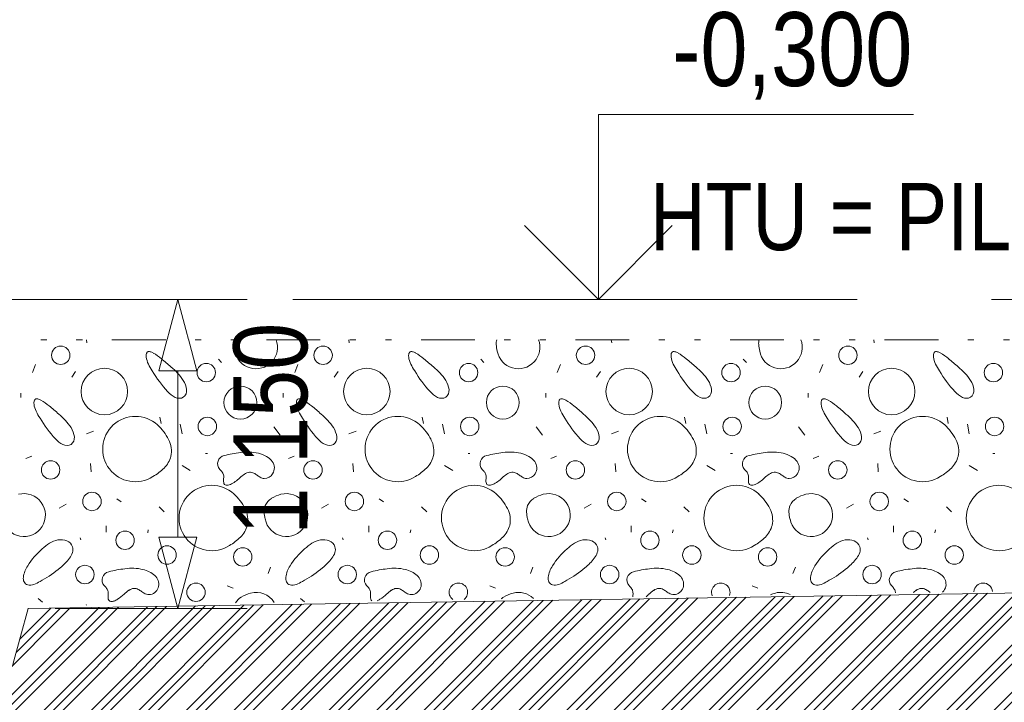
# Model space of a CAD drawing. Header units: millimetres. Extents: x -479461597 to -478645968, y -1101060132 to -1100898045.
# Tile 126 of 145: x -478687274 to -478683611, y -1101047999 to -1101045460. Entities that reach past the tile are written whole.
import ezdxf

# ---------------------------------------------------------------- set-up
doc = ezdxf.new("R2010")
doc.units = ezdxf.units.MM
doc.header["$MEASUREMENT"] = 0
for name, pattern in [('Wipeout_Contour', [1000, 0, -1000]), ('Čerchovaná se dvěma tečkami', [575, 200, -110, 22.5, -110, 22.5, -110]), ('Čárkovaná L', [1300, 800, -500])]:
    doc.linetypes.add(name, pattern=pattern)
doc.layers.add('Anotace - SP_Pero_č.__2', color=7, linetype='Continuous', lineweight=20)
doc.layers.add('Konstrukce - základy podsyp_Pero_č.__96', color=124, linetype='Continuous', lineweight=13)
for name, color, linetype, lineweight, true_color in [('Anotace - SP_Pero_č.__25', 7, 'Continuous', 13, 0x1a4f6e), ('Bourané_2D prvky - vyplně_Pero_č.__40', 7, 'Continuous', 13, 0xc9ca94), ('Bourané_Konstrukce - základy výkop_Pero_č.__109', 7, 'Continuous', 13, 0x6da3d7), ('Bourané_Kóty - SP_Pero_č.__25', 7, 'Continuous', 13, 0x1a4f6e), ('Bourané_Kóty - SP_Pero_č.__45', 7, 'Continuous', 13, 0x1a4f6e), ('Bourané_Kóty - SP_Pero_č.__85', 7, 'Continuous', 13, 0x1a4f6e), ('Kóty - SP_Pero_č.__25', 7, 'Continuous', 13, 0x1a4f6e), ('Kóty - SP_Pero_č.__45', 7, 'Continuous', 13, 0x1a4f6e), ('Kóty - SP_Pero_č.__85', 7, 'Continuous', 13, 0x1a4f6e), ('Situace - terén HTU_Pero_č.__186', 7, 'Continuous', 20, 0x7b0011)]:
    doc.layers.add(name, color=color, linetype=linetype, lineweight=lineweight, true_color=true_color)
for name, color, linetype in [('Bourané_2D prvky - vyplně', 7, 'Continuous'), ('Bourané_Kóty - SP', 7, 'Continuous'), ('Kóty - SP', 7, 'Continuous')]:
    doc.layers.add(name, color=color, linetype=linetype)
doc.styles.add('GENERATED_STYLE_5', font='txt')
doc.dimstyles.new('GENERATED_STYLE__1', dxfattribs={"dimtxt": 275, "dimasz": 228, "dimexe": 0.18, "dimexo": 400, "dimgap": 0.09, "dimtad": 1, "dimtih": 1, "dimtoh": 1, "dimdec": 0, "dimzin": 0, "dimdsep": 46, "dimtxsty": 'GENERATED_STYLE_5', "dimblk": 'ARROWHEAD_6', "dimblk1": 'ARROWHEAD_6', "dimblk2": 'ARROWHEAD_6', "dimcen": 0.09, "dimclrd": 256, "dimclre": 256, "dimclrt": 256, "dimazin": 0, "dimtfac": 1, "dimtdec": 4, "dimtmove": 0, "dimatfit": 3, "dimfxl": 1, "dimtolj": 1, "dimtzin": 0, "dimarcsym": 0})
doc.dimstyles.new('GENERATED_STYLE__4', dxfattribs={"dimtxt": 0.18, "dimasz": 182.4, "dimexe": 0.18, "dimexo": 0.0625, "dimgap": 0.09, "dimtad": 0, "dimtih": 1, "dimtoh": 1, "dimdec": 4, "dimzin": 0, "dimdsep": 46, "dimcen": 0.09, "dimadec": 0, "dimazin": 0, "dimtfac": 1, "dimtdec": 4, "dimtmove": 0, "dimatfit": 3, "dimldrblk": 'ARROWHEAD_1', "dimfxl": 1, "dimtolj": 1, "dimtzin": 0, "dimarcsym": 0})
doc.dimstyles.new('GENERATED_STYLE__6', dxfattribs={"dimtxt": 275, "dimasz": 261.25, "dimexe": 0.18, "dimexo": 400, "dimgap": 0.09, "dimtad": 1, "dimtih": 1, "dimtoh": 1, "dimdec": 0, "dimzin": 0, "dimdsep": 46, "dimtxsty": 'GENERATED_STYLE_5', "dimblk": 'ARROWHEAD_6', "dimblk1": 'ARROWHEAD_6', "dimblk2": 'ARROWHEAD_6', "dimcen": 0.09, "dimclrd": 256, "dimclre": 256, "dimclrt": 256, "dimazin": 0, "dimtfac": 1, "dimtdec": 4, "dimtmove": 0, "dimatfit": 3, "dimfxl": 1, "dimtolj": 1, "dimtzin": 0, "dimarcsym": 0})
doc.dimstyles.new('GENERATED_STYLE__9', dxfattribs={"dimtxt": 275, "dimasz": 261.25, "dimexe": 0.18, "dimexo": 100, "dimgap": 0.09, "dimtad": 1, "dimdec": 0, "dimzin": 0, "dimdsep": 46, "dimtxsty": 'GENERATED_STYLE_5', "dimblk": 'ARROWHEAD_4', "dimblk1": 'ARROWHEAD_4', "dimblk2": 'ARROWHEAD_4', "dimcen": 0.09, "dimclrd": 256, "dimclre": 256, "dimclrt": 256, "dimazin": 0, "dimtfac": 1, "dimtdec": 4, "dimtmove": 2, "dimatfit": 3, "dimfxl": 1, "dimtolj": 1, "dimtzin": 0, "dimarcsym": 0})

# ---------------------------------------------------------------- blocks, each defined once
blk = doc.blocks.new('*X179', base_point=(-478662657.7, -1101046200.7))
at = {"layer": 'Bourané_2D prvky - vyplně_Pero_č.__40', "color": 9, "linetype": 'Continuous', "lineweight": 13, "true_color": 0xc9ca94}
for p, q in [((-478687023.9, -1101046662.5), (-478687025.4, -1101046650.7)), ((-478686047.6, -1101046662.5), (-478686049.1, -1101046650.7)), ((-478685071.3, -1101046662.5), (-478685072.8, -1101046650.7)), ((-478684095, -1101046662.5), (-478684096.5, -1101046650.7)), ((-478686534.7, -1101046723.3), (-478686522.9, -1101046735.2)), ((-478685558.4, -1101046723.3), (-478685546.6, -1101046735.2)), ((-478684582.1, -1101046723.3), (-478684570.2, -1101046735.2)), ((-478687215, -1101046742.3), (-478687226.8, -1101046773.1)), ((-478687080, -1101046789.6), (-478687065.7, -1101046768.3)), ((-478686238.6, -1101046742.3), (-478686250.5, -1101046773.1)), ((-478686103.6, -1101046789.6), (-478686089.4, -1101046768.3)), ((-478685262.3, -1101046742.3), (-478685274.2, -1101046773.1)), ((-478685127.3, -1101046789.6), (-478685113.1, -1101046768.3)), ((-478684286, -1101046742.3), (-478684297.8, -1101046773.1)), ((-478684151, -1101046789.6), (-478684136.8, -1101046768.3)), ((-478687269.4, -1101046848.9), (-478687269.4, -1101046865.4)), ((-478686293.1, -1101046848.9), (-478686293.1, -1101046865.4)), ((-478685316.8, -1101046848.9), (-478685316.8, -1101046865.4)), ((-478684340.5, -1101046848.9), (-478684340.5, -1101046865.4)), ((-478686752.6, -1101046938.9), (-478686747.9, -1101046962.6)), ((-478685776.3, -1101046938.9), (-478685771.6, -1101046962.6)), ((-478684800, -1101046938.9), (-478684795.3, -1101046962.6)), ((-478683823.7, -1101046938.9), (-478683818.9, -1101046962.6)), ((-478686999, -1101046991), (-478687025, -1101047000.4)), ((-478686676.8, -1101046964.9), (-478686669.7, -1101047000.4)), ((-478686305, -1101047005.2), (-478686328.6, -1101046974.4)), ((-478686022.6, -1101046991), (-478686048.7, -1101047000.4)), ((-478685700.5, -1101046964.9), (-478685693.4, -1101047000.4)), ((-478685328.6, -1101047005.2), (-478685352.3, -1101046974.4)), ((-478685046.3, -1101046991), (-478685072.4, -1101047000.4)), ((-478684724.2, -1101046964.9), (-478684717.1, -1101047000.4)), ((-478684352.3, -1101047005.2), (-478684376, -1101046974.4)), ((-478684070, -1101046991), (-478684096.1, -1101047000.4)), ((-478683747.9, -1101046964.9), (-478683740.8, -1101047000.4)), ((-478687250.5, -1101047092.8), (-478687229.2, -1101047083.4)), ((-478686582.1, -1101047073.9), (-478686575, -1101047073.9)), ((-478686274.2, -1101047092.8), (-478686252.9, -1101047083.4)), ((-478685605.8, -1101047073.9), (-478685598.7, -1101047073.9)), ((-478685297.9, -1101047092.8), (-478685276.5, -1101047083.4)), ((-478684629.4, -1101047073.9), (-478684622.3, -1101047073.9)), ((-478684321.5, -1101047092.8), (-478684300.2, -1101047083.4)), ((-478683653.1, -1101047073.9), (-478683646, -1101047073.9)), ((-478687010.6, -1101047111.5), (-478687008.2, -1101047142.3)), ((-478686670, -1101047118.2), (-478686639.2, -1101047137.2)), ((-478686034.3, -1101047111.5), (-478686031.9, -1101047142.3)), ((-478685693.7, -1101047118.2), (-478685662.9, -1101047137.2)), ((-478685057.9, -1101047111.5), (-478685055.6, -1101047142.3)), ((-478684717.4, -1101047118.2), (-478684686.6, -1101047137.2)), ((-478684081.6, -1101047111.5), (-478684079.3, -1101047142.3)), ((-478683741.1, -1101047118.2), (-478683710.3, -1101047137.2)), ((-478686913, -1101047242.5), (-478686896.3, -1101047253.3)), ((-478685936.7, -1101047242.5), (-478685919.9, -1101047253.3)), ((-478684960.4, -1101047242.5), (-478684943.6, -1101047253.3)), ((-478683984.1, -1101047242.5), (-478683967.3, -1101047253.3)), ((-478687100.9, -1101047262.9), (-478687126.9, -1101047277.1)), ((-478686755, -1101047272), (-478686736, -1101047290.9)), ((-478686124.5, -1101047262.9), (-478686150.6, -1101047277.1)), ((-478685778.7, -1101047272), (-478685759.7, -1101047290.9)), ((-478685148.2, -1101047262.9), (-478685174.3, -1101047277.1)), ((-478684802.4, -1101047272), (-478684783.4, -1101047290.9)), ((-478684171.9, -1101047262.9), (-478684198, -1101047277.1)), ((-478683826, -1101047272), (-478683807.1, -1101047290.9)), ((-478686951.6, -1101047366.7), (-478686951.6, -1101047343)), ((-478686797.6, -1101047369.1), (-478686795.3, -1101047357.2)), ((-478685975.3, -1101047366.7), (-478685975.3, -1101047343)), ((-478685821.3, -1101047369.1), (-478685818.9, -1101047357.2)), ((-478684998.9, -1101047366.7), (-478684998.9, -1101047343)), ((-478684845, -1101047369.1), (-478684842.6, -1101047357.2)), ((-478684022.6, -1101047366.7), (-478684022.6, -1101047343)), ((-478683868.7, -1101047369.1), (-478683866.3, -1101047357.2)), ((-478687046.3, -1101047395.1), (-478687048.7, -1101047388)), ((-478686070, -1101047395.1), (-478686072.4, -1101047388)), ((-478685093.7, -1101047395.1), (-478685096.1, -1101047388)), ((-478684117.4, -1101047395.1), (-478684119.7, -1101047388)), ((-478686340.5, -1101047497), (-478686350, -1101047520.7)), ((-478685364.2, -1101047497), (-478685373.6, -1101047520.7)), ((-478684387.9, -1101047497), (-478684397.3, -1101047520.7)), ((-478686501.6, -1101047565.7), (-478686480.2, -1101047575.1)), ((-478685525.2, -1101047565.7), (-478685503.9, -1101047575.1)), ((-478684548.9, -1101047565.7), (-478684527.6, -1101047575.1)), ((-478687205.5, -1101047613), (-478687188.9, -1101047627.2)), ((-478686229.2, -1101047613), (-478686214.3, -1101047625.8)), ((-478687025.9, -1101047638.1), (-478687026.3, -1101047635.1))]:
    blk.add_line(p, q, dxfattribs=at)
for centre, radius in [((-478687121.3, -1101046708.4), 34.3), ((-478686144.9, -1101046708.4), 34.3), ((-478685168.6, -1101046708.4), 34.3), ((-478684192.3, -1101046708.4), 34.3), ((-478686579.9, -1101046772.8), 34.3), ((-478685603.6, -1101046772.8), 34.3), ((-478684627.3, -1101046772.8), 34.3), ((-478683651, -1101046772.8), 34.3), ((-478686958.8, -1101046843.4), 86.5), ((-478685982.4, -1101046843.4), 86.5), ((-478685006.1, -1101046843.4), 86.5), ((-478684029.8, -1101046843.4), 86.5), ((-478686452.8, -1101046884.4), 61.2), ((-478685476.4, -1101046884.4), 61.2), ((-478684500.1, -1101046884.4), 61.2), ((-478686575.7, -1101046973.2), 34.3), ((-478685599.4, -1101046973.2), 34.3), ((-478684623.1, -1101046973.2), 34.3), ((-478683646.8, -1101046973.2), 34.3), ((-478687159.1, -1101047134.9), 34.3), ((-478686182.7, -1101047134.9), 34.3), ((-478685206.4, -1101047134.9), 34.3), ((-478684230.1, -1101047134.9), 34.3), ((-478687005, -1101047252.3), 34.3), ((-478686028.7, -1101047252.3), 34.3), ((-478685052.3, -1101047252.3), 34.3), ((-478684076, -1101047252.3), 34.3), ((-478686881.8, -1101047396.6), 34.3), ((-478685905.5, -1101047396.6), 34.3), ((-478684929.2, -1101047396.6), 34.3), ((-478683952.8, -1101047396.6), 34.3), ((-478686725.7, -1101047451.5), 34.3), ((-478686444, -1101047458.5), 34.3), ((-478685749.4, -1101047451.5), 34.3), ((-478685467.7, -1101047458.5), 34.3), ((-478684773.1, -1101047451.5), 34.3), ((-478684491.4, -1101047458.5), 34.3), ((-478683796.7, -1101047451.5), 34.3), ((-478687031.4, -1101047524), 34.3), ((-478686055.1, -1101047524), 34.3), ((-478685078.8, -1101047524), 34.3), ((-478684102.5, -1101047524), 34.3), ((-478686618, -1101047590), 34.3)]:
    blk.add_circle(centre, radius, dxfattribs=at)
for centre, radius, start, end in [((-478686416.7, -1101046664.4), 60.4, 166.8265, 183.2347), ((-478686394.6, -1101046678.7), 79.9, 190.4282, 20.57), ((-478685440.4, -1101046664.4), 60.4, 166.8265, 183.2347), ((-478685418.3, -1101046678.7), 79.9, 190.4282, 20.57), ((-478684464.1, -1101046664.4), 60.4, 166.8265, 183.2347), ((-478684442, -1101046678.7), 79.9, 190.4282, 20.57), ((-478686768.1, -1101046710.1), 35.1, 166.9916, 187.7906), ((-478686790.2, -1101046705.3), 12.4, 144.5812, 165.7924), ((-478686793.8, -1101046702.9), 8.15, 116.4425, 143.7464), ((-478686793.3, -1101046704.4), 9.77, 91.5878, 115.1953), ((-478686793, -1101046712.5), 17.9, 76.2622, 91.634), ((-478686800.6, -1101046740.9), 47.3, 60.0923, 75.5611), ((-478686878.2, -1101046877), 203.9, 49.777, 60.2392), ((-478686337.2, -1101046660), 140, 183.2095, 193.7302), ((-478685791.8, -1101046710.1), 35.1, 166.9916, 187.7906), ((-478685813.9, -1101046705.3), 12.4, 144.5812, 165.7924), ((-478685817.5, -1101046702.9), 8.15, 116.4425, 143.7464), ((-478685816.9, -1101046704.4), 9.77, 91.5878, 115.1953), ((-478685816.7, -1101046712.5), 17.9, 76.2622, 91.634), ((-478685824.2, -1101046740.9), 47.3, 60.0923, 75.5611), ((-478685901.9, -1101046877), 203.9, 49.777, 60.2392), ((-478685360.9, -1101046660), 140, 183.2095, 193.7302), ((-478684815.5, -1101046710.1), 35.1, 166.9916, 187.7906), ((-478684837.6, -1101046705.3), 12.4, 144.5812, 165.7924), ((-478684841.1, -1101046702.9), 8.15, 116.4425, 143.7464), ((-478684840.6, -1101046704.4), 9.77, 91.5878, 115.1953), ((-478684840.4, -1101046712.5), 17.9, 76.2622, 91.634), ((-478684847.9, -1101046740.9), 47.3, 60.0923, 75.5611), ((-478684925.6, -1101046877), 203.9, 49.777, 60.2392), ((-478684384.6, -1101046660), 140, 183.2095, 193.7302), ((-478683839.1, -1101046710.1), 35.1, 166.9916, 187.7906), ((-478683861.3, -1101046705.3), 12.4, 144.5812, 165.7924), ((-478683864.8, -1101046702.9), 8.15, 116.4425, 143.7464), ((-478683864.3, -1101046704.4), 9.77, 91.5878, 115.1953), ((-478683864.1, -1101046712.5), 17.9, 76.2622, 91.634), ((-478683871.6, -1101046740.9), 47.3, 60.0923, 75.5611), ((-478683949.2, -1101046877), 203.9, 49.777, 60.2392), ((-478686723.3, -1101046705.9), 80.1, 186.4296, 206.157), ((-478687333.8, -1101047442.6), 930.2, 47.9748, 50.8493), ((-478685747, -1101046705.9), 80.1, 186.4296, 206.157), ((-478686357.5, -1101047442.6), 930.2, 47.9748, 50.8493), ((-478684770.6, -1101046705.9), 80.1, 186.4296, 206.157), ((-478685381.2, -1101047442.6), 930.2, 47.9748, 50.8493), ((-478683794.3, -1101046705.9), 80.1, 186.4296, 206.157), ((-478684404.9, -1101047442.6), 930.2, 47.9748, 50.8493), ((-478686588.9, -1101046639.1), 230.1, 206.3304, 213.6244), ((-478686392, -1101046538.6), 450.4, 210.4057, 222.5965), ((-478686852.3, -1101046927.1), 225.2, 33.8343, 51.1866), ((-478685612.6, -1101046639.1), 230.1, 206.3304, 213.6244), ((-478685415.7, -1101046538.6), 450.4, 210.4057, 222.5965), ((-478685875.9, -1101046927.1), 225.2, 33.8343, 51.1866), ((-478684636.3, -1101046639.1), 230.1, 206.3304, 213.6244), ((-478684439.4, -1101046538.6), 450.4, 210.4057, 222.5965), ((-478684899.6, -1101046927.1), 225.2, 33.8343, 51.1866), ((-478683659.9, -1101046639.1), 230.1, 206.3304, 213.6244), ((-478683463.1, -1101046538.6), 450.4, 210.4057, 222.5965), ((-478683923.3, -1101046927.1), 225.2, 33.8343, 51.1866), ((-478686732.1, -1101046845.2), 79.8, 6.3813, 32.9796), ((-478685755.8, -1101046845.2), 79.8, 6.3813, 32.9796), ((-478684779.5, -1101046845.2), 79.8, 6.3813, 32.9796), ((-478683803.2, -1101046845.2), 79.8, 6.3813, 32.9796), ((-478686650.2, -1101046776.5), 99.3, 222.3712, 243.0633), ((-478686682.6, -1101046839.9), 30, 305.4921, 6.9034), ((-478685673.9, -1101046776.5), 99.3, 222.3712, 243.0633), ((-478685706.3, -1101046839.9), 30, 305.4921, 6.9034), ((-478684697.6, -1101046776.5), 99.3, 222.3712, 243.0633), ((-478684730, -1101046839.9), 30, 305.4921, 6.9034), ((-478683721.3, -1101046776.5), 99.3, 222.3712, 243.0633), ((-478683753.7, -1101046839.9), 30, 305.4921, 6.9034), ((-478687185.8, -1101046885.7), 35.1, 166.9916, 187.7906), ((-478687207.9, -1101046880.9), 12.4, 144.5812, 165.7924), ((-478687211.5, -1101046878.5), 8.15, 116.4425, 143.7464), ((-478687211, -1101046880), 9.77, 91.5878, 115.1953), ((-478687210.7, -1101046888.1), 17.9, 76.2622, 91.634), ((-478687218.3, -1101046916.5), 47.3, 60.0923, 75.5611), ((-478687295.9, -1101047052.5), 203.9, 49.777, 60.2392), ((-478686680.9, -1101046837.4), 31.2, 242.6052, 300.2402), ((-478686209.5, -1101046885.7), 35.1, 166.9916, 187.7906), ((-478686231.6, -1101046880.9), 12.4, 144.5812, 165.7924), ((-478686235.2, -1101046878.5), 8.15, 116.4425, 143.7464), ((-478686234.6, -1101046880), 9.77, 91.5878, 115.1953), ((-478686234.4, -1101046888.1), 17.9, 76.2622, 91.634), ((-478686241.9, -1101046916.5), 47.3, 60.0923, 75.5611), ((-478686319.6, -1101047052.5), 203.9, 49.777, 60.2392), ((-478685704.6, -1101046837.4), 31.2, 242.6052, 300.2402), ((-478685233.1, -1101046885.7), 35.1, 166.9916, 187.7906), ((-478685255.3, -1101046880.9), 12.4, 144.5812, 165.7924), ((-478685258.8, -1101046878.5), 8.15, 116.4425, 143.7464), ((-478685258.3, -1101046880), 9.77, 91.5878, 115.1953), ((-478685258.1, -1101046888.1), 17.9, 76.2622, 91.634), ((-478685265.6, -1101046916.5), 47.3, 60.0923, 75.5611), ((-478685343.3, -1101047052.5), 203.9, 49.777, 60.2392), ((-478684728.3, -1101046837.4), 31.2, 242.6052, 300.2402), ((-478684256.8, -1101046885.7), 35.1, 166.9916, 187.7906), ((-478684279, -1101046880.9), 12.4, 144.5812, 165.7924), ((-478684282.5, -1101046878.5), 8.15, 116.4425, 143.7464), ((-478684282, -1101046880), 9.77, 91.5878, 115.1953), ((-478684281.8, -1101046888.1), 17.9, 76.2622, 91.634), ((-478684289.3, -1101046916.5), 47.3, 60.0923, 75.5611), ((-478684366.9, -1101047052.5), 203.9, 49.777, 60.2392), ((-478683751.9, -1101046837.4), 31.2, 242.6052, 300.2402), ((-478687141, -1101046881.5), 80.1, 186.4296, 206.157), ((-478687006.6, -1101046814.7), 230.1, 206.3304, 213.6244), ((-478687751.5, -1101047618.2), 930.2, 47.9748, 50.8493), ((-478686164.7, -1101046881.5), 80.1, 186.4296, 206.157), ((-478686030.3, -1101046814.7), 230.1, 206.3304, 213.6244), ((-478686775.2, -1101047618.2), 930.2, 47.9748, 50.8493), ((-478685188.3, -1101046881.5), 80.1, 186.4296, 206.157), ((-478685053.9, -1101046814.7), 230.1, 206.3304, 213.6244), ((-478685798.9, -1101047618.2), 930.2, 47.9748, 50.8493), ((-478684212, -1101046881.5), 80.1, 186.4296, 206.157), ((-478684077.6, -1101046814.7), 230.1, 206.3304, 213.6244), ((-478684822.6, -1101047618.2), 930.2, 47.9748, 50.8493), ((-478686809.7, -1101046714.2), 450.4, 210.4057, 222.5965), ((-478687270, -1101047102.7), 225.2, 33.8343, 51.1866), ((-478686843.6, -1101047057.2), 121.6, 47.4454, 302.6151), ((-478685833.4, -1101046714.2), 450.4, 210.4057, 222.5965), ((-478686293.6, -1101047102.7), 225.2, 33.8343, 51.1866), ((-478685867.3, -1101047057.2), 121.6, 47.4454, 302.6151), ((-478684857.1, -1101046714.2), 450.4, 210.4057, 222.5965), ((-478685317.3, -1101047102.7), 225.2, 33.8343, 51.1866), ((-478684890.9, -1101047057.2), 121.6, 47.4454, 302.6151), ((-478683880.8, -1101046714.2), 450.4, 210.4057, 222.5965), ((-478684341, -1101047102.7), 225.2, 33.8343, 51.1866), ((-478683914.6, -1101047057.2), 121.6, 47.4454, 302.6151), ((-478687149.8, -1101047020.8), 79.8, 6.3813, 32.9796), ((-478686897.7, -1101047115.2), 201, 27.7394, 47.2569), ((-478686173.5, -1101047020.8), 79.8, 6.3813, 32.9796), ((-478685921.4, -1101047115.2), 201, 27.7394, 47.2569), ((-478685197.2, -1101047020.8), 79.8, 6.3813, 32.9796), ((-478684945.1, -1101047115.2), 201, 27.7394, 47.2569), ((-478684220.9, -1101047020.8), 79.8, 6.3813, 32.9796), ((-478683968.8, -1101047115.2), 201, 27.7394, 47.2569), ((-478687067.9, -1101046952.1), 99.3, 222.3712, 243.0633), ((-478687100.3, -1101047015.5), 30, 305.4921, 6.9034), ((-478686801.7, -1101047064.9), 92.5, 347.7666, 27.8507), ((-478686091.6, -1101046952.1), 99.3, 222.3712, 243.0633), ((-478686124, -1101047015.5), 30, 305.4921, 6.9034), ((-478685825.4, -1101047064.9), 92.5, 347.7666, 27.8507), ((-478685115.3, -1101046952.1), 99.3, 222.3712, 243.0633), ((-478685147.7, -1101047015.5), 30, 305.4921, 6.9034), ((-478684849, -1101047064.9), 92.5, 347.7666, 27.8507), ((-478684139, -1101046952.1), 99.3, 222.3712, 243.0633), ((-478684171.4, -1101047015.5), 30, 305.4921, 6.9034), ((-478683872.7, -1101047064.9), 92.5, 347.7666, 27.8507), ((-478687098.6, -1101047013), 31.2, 242.6052, 300.2402), ((-478686397.8, -1101047544), 476.8, 96.6259, 103.9434), ((-478686426.3, -1101047249.4), 181.1, 76.9848, 98.4191), ((-478686122.3, -1101047013), 31.2, 242.6052, 300.2402), ((-478685421.5, -1101047544), 476.8, 96.6259, 103.9434), ((-478685450, -1101047249.4), 181.1, 76.9848, 98.4191), ((-478685146, -1101047013), 31.2, 242.6052, 300.2402), ((-478684445.2, -1101047544), 476.8, 96.6259, 103.9434), ((-478684473.7, -1101047249.4), 181.1, 76.9848, 98.4191), ((-478684169.6, -1101047013), 31.2, 242.6052, 300.2402), ((-478686804.3, -1101047059.5), 96.3, 314.7779, 344.9961), ((-478686506, -1101047112), 31.5, 102.3324, 221.6658), ((-478686414.8, -1101047188.6), 119.2, 60.5831, 75.8236), ((-478686389.4, -1101047146.2), 69.8, 37.6475, 61.5974), ((-478686366.8, -1101047127.3), 40.4, 327.0376, 36.1209), ((-478685828, -1101047059.5), 96.3, 314.7779, 344.9961), ((-478685529.7, -1101047112), 31.5, 102.3324, 221.6658), ((-478685438.4, -1101047188.6), 119.2, 60.5831, 75.8236), ((-478685413.1, -1101047146.2), 69.8, 37.6475, 61.5974), ((-478685390.5, -1101047127.3), 40.4, 327.0376, 36.1209), ((-478684851.7, -1101047059.5), 96.3, 314.7779, 344.9961), ((-478684553.4, -1101047112), 31.5, 102.3324, 221.6658), ((-478684462.1, -1101047188.6), 119.2, 60.5831, 75.8236), ((-478684436.8, -1101047146.2), 69.8, 37.6475, 61.5974), ((-478684414.1, -1101047127.3), 40.4, 327.0376, 36.1209), ((-478683875.3, -1101047059.5), 96.3, 314.7779, 344.9961), ((-478686877.5, -1101046985.9), 200.1, 299.8029, 314.8134), ((-478686595.8, -1101047199.4), 93.8, 36.3442, 45.0506), ((-478686544.3, -1101047161.3), 29.8, 9.2485, 36.0448), ((-478686414.7, -1101047182.6), 39.5, 96.3875, 125.8548), ((-478686417.3, -1101047174.8), 31.5, 62.2902, 93.1672), ((-478685901.2, -1101046985.9), 200.1, 299.8029, 314.8134), ((-478685619.5, -1101047199.4), 93.8, 36.3442, 45.0506), ((-478685568, -1101047161.3), 29.8, 9.2485, 36.0448), ((-478685438.4, -1101047182.6), 39.5, 96.3875, 125.8548), ((-478685441, -1101047174.8), 31.5, 62.2902, 93.1672), ((-478684924.9, -1101046985.9), 200.1, 299.8029, 314.8134), ((-478684643.2, -1101047199.4), 93.8, 36.3442, 45.0506), ((-478684591.7, -1101047161.3), 29.8, 9.2485, 36.0448), ((-478684462, -1101047182.6), 39.5, 96.3875, 125.8548), ((-478684464.7, -1101047174.8), 31.5, 62.2902, 93.1672), ((-478683948.6, -1101046985.9), 200.1, 299.8029, 314.8134), ((-478686470.4, -1101047174.4), 45.1, 172.1101, 189.0874), ((-478686566.4, -1101047161.7), 51.7, 352.8034, 5.8388), ((-478686545.2, -1101047073.5), 128.1, 295.4669, 314.5735), ((-478686347.2, -1101047279.1), 157.3, 125.1766, 133.3696), ((-478686446.1, -1101047227.8), 91.8, 52.6959, 61.7729), ((-478686328.5, -1101047072.6), 102.9, 232.9934, 240.456), ((-478686361.9, -1101047131.1), 35.6, 240.8322, 267.0065), ((-478686363.5, -1101047130.8), 35.8, 269.5174, 328.7918), ((-478685494.1, -1101047174.4), 45.1, 172.1101, 189.0874), ((-478685590.1, -1101047161.7), 51.7, 352.8034, 5.8388), ((-478685568.8, -1101047073.5), 128.1, 295.4669, 314.5735), ((-478685370.9, -1101047279.1), 157.3, 125.1766, 133.3696), ((-478685469.8, -1101047227.8), 91.8, 52.6959, 61.7729), ((-478685352.2, -1101047072.6), 102.9, 232.9934, 240.456), ((-478685385.6, -1101047131.1), 35.6, 240.8322, 267.0065), ((-478685387.2, -1101047130.8), 35.8, 269.5174, 328.7918), ((-478684517.8, -1101047174.4), 45.1, 172.1101, 189.0874), ((-478684613.7, -1101047161.7), 51.7, 352.8034, 5.8388), ((-478684592.5, -1101047073.5), 128.1, 295.4669, 314.5735), ((-478684394.6, -1101047279.1), 157.3, 125.1766, 133.3696), ((-478684493.4, -1101047227.8), 91.8, 52.6959, 61.7729), ((-478684375.9, -1101047072.6), 102.9, 232.9934, 240.456), ((-478684409.3, -1101047131.1), 35.6, 240.8322, 267.0065), ((-478684410.8, -1101047130.8), 35.8, 269.5174, 328.7918), ((-478686559.3, -1101047313.8), 121.6, 47.4454, 302.6151), ((-478686500.1, -1101047178.9), 15.1, 189.971, 219.9454), ((-478686503.7, -1101047181.3), 10.8, 222.4728, 257.5463), ((-478686502.4, -1101047173.7), 18.5, 258.5237, 281.5295), ((-478686506.2, -1101047152.1), 40.5, 280.7953, 293.5363), ((-478685583, -1101047313.8), 121.6, 47.4454, 302.6151), ((-478685523.8, -1101047178.9), 15.1, 189.971, 219.9454), ((-478685527.4, -1101047181.3), 10.8, 222.4728, 257.5463), ((-478685526, -1101047173.7), 18.5, 258.5237, 281.5295), ((-478685529.9, -1101047152.1), 40.5, 280.7953, 293.5363), ((-478684606.7, -1101047313.8), 121.6, 47.4454, 302.6151), ((-478684547.4, -1101047178.9), 15.1, 189.971, 219.9454), ((-478684551.1, -1101047181.3), 10.8, 222.4728, 257.5463), ((-478684549.7, -1101047173.7), 18.5, 258.5237, 281.5295), ((-478684553.6, -1101047152.1), 40.5, 280.7953, 293.5363), ((-478683630.4, -1101047313.8), 121.6, 47.4454, 302.6151), ((-478687258.2, -1101047303), 79.9, 190.4282, 104.6294), ((-478686613.5, -1101047371.8), 201, 27.7394, 47.2569), ((-478686281.9, -1101047303), 79.9, 190.4282, 104.6294), ((-478686307.3, -1101047290.4), 57.9, 120.7918, 156.6671), ((-478686264.8, -1101047361.1), 140.5, 105.3821, 120.9077), ((-478685637.2, -1101047371.8), 201, 27.7394, 47.2569), ((-478685305.6, -1101047303), 79.9, 190.4282, 104.6294), ((-478685331, -1101047290.4), 57.9, 120.7918, 156.6671), ((-478685288.5, -1101047361.1), 140.5, 105.3821, 120.9077), ((-478684660.9, -1101047371.8), 201, 27.7394, 47.2569), ((-478684329.3, -1101047303), 79.9, 190.4282, 104.6294), ((-478684354.7, -1101047290.4), 57.9, 120.7918, 156.6671), ((-478684312.2, -1101047361.1), 140.5, 105.3821, 120.9077), ((-478686517.4, -1101047321.5), 92.5, 347.7666, 27.8507), ((-478686304, -1101047288.7), 60.4, 159.3574, 183.2347), ((-478685541.1, -1101047321.5), 92.5, 347.7666, 27.8507), ((-478685327.7, -1101047288.7), 60.4, 159.3574, 183.2347), ((-478684564.8, -1101047321.5), 92.5, 347.7666, 27.8507), ((-478684351.4, -1101047288.7), 60.4, 159.3574, 183.2347), ((-478686224.5, -1101047284.3), 140, 183.2095, 193.7302), ((-478685248.2, -1101047284.3), 140, 183.2095, 193.7302), ((-478684271.9, -1101047284.3), 140, 183.2095, 193.7302), ((-478686520.1, -1101047316.2), 96.3, 314.7779, 344.9961), ((-478685543.7, -1101047316.2), 96.3, 314.7779, 344.9961), ((-478684567.4, -1101047316.2), 96.3, 314.7779, 344.9961), ((-478687115.8, -1101047480.5), 86.5, 100.496, 122.8825), ((-478687120.5, -1101047454.9), 60.4, 68.6646, 100.5486), ((-478687111.7, -1101047432.6), 36.5, 19.3509, 68.7902), ((-478686593.3, -1101047242.6), 200.1, 299.8029, 314.8134), ((-478686139.5, -1101047480.5), 86.5, 100.496, 122.8825), ((-478686144.1, -1101047454.9), 60.4, 68.6646, 100.5486), ((-478686135.4, -1101047432.6), 36.5, 19.3509, 68.7902), ((-478685617, -1101047242.6), 200.1, 299.8029, 314.8134), ((-478685163.1, -1101047480.5), 86.5, 100.496, 122.8825), ((-478685167.8, -1101047454.9), 60.4, 68.6646, 100.5486), ((-478685159, -1101047432.6), 36.5, 19.3509, 68.7902), ((-478684640.6, -1101047242.6), 200.1, 299.8029, 314.8134), ((-478684186.8, -1101047480.5), 86.5, 100.496, 122.8825), ((-478684191.5, -1101047454.9), 60.4, 68.6646, 100.5486), ((-478684182.7, -1101047432.6), 36.5, 19.3509, 68.7902), ((-478687023.5, -1101047628), 259.5, 129.9016, 148.2696), ((-478687050.4, -1101047581.9), 207.1, 122.8427, 132.3696), ((-478687111.9, -1101047431.4), 36.2, 341.8983, 17.4009), ((-478686047.2, -1101047628), 259.5, 129.9016, 148.2696), ((-478686074.1, -1101047581.9), 207.1, 122.8427, 132.3696), ((-478686135.5, -1101047431.4), 36.2, 341.8983, 17.4009), ((-478685070.8, -1101047628), 259.5, 129.9016, 148.2696), ((-478685097.8, -1101047581.9), 207.1, 122.8427, 132.3696), ((-478685159.2, -1101047431.4), 36.2, 341.8983, 17.4009), ((-478684094.5, -1101047628), 259.5, 129.9016, 148.2696), ((-478684121.5, -1101047581.9), 207.1, 122.8427, 132.3696), ((-478684182.9, -1101047431.4), 36.2, 341.8983, 17.4009), ((-478687285.6, -1101047308.6), 250.4, 310.4067, 321.8671), ((-478687142.5, -1101047420.4), 68.8, 321.4678, 341.1053), ((-478686309.3, -1101047308.6), 250.4, 310.4067, 321.8671), ((-478686166.2, -1101047420.4), 68.8, 321.4678, 341.1053), ((-478685333, -1101047308.6), 250.4, 310.4067, 321.8671), ((-478685189.9, -1101047420.4), 68.8, 321.4678, 341.1053), ((-478684356.7, -1101047308.6), 250.4, 310.4067, 321.8671), ((-478684213.5, -1101047420.4), 68.8, 321.4678, 341.1053), ((-478687153.8, -1101047549.8), 107.6, 147.1941, 171.5945), ((-478687386.3, -1101047188.4), 407.2, 298.7034, 310.2276), ((-478686827.7, -1101047976.3), 476.8, 96.6259, 103.9434), ((-478686856.2, -1101047681.7), 181.1, 76.9848, 98.4191), ((-478686837.8, -1101047604), 101.2, 48.7194, 77.2156), ((-478686177.5, -1101047549.8), 107.6, 147.1941, 171.5945), ((-478686410, -1101047188.4), 407.2, 298.7034, 310.2276), ((-478685851.4, -1101047976.3), 476.8, 96.6259, 103.9434), ((-478685879.9, -1101047681.7), 181.1, 76.9848, 98.4191), ((-478685861.5, -1101047604), 101.2, 48.7194, 77.2156), ((-478685201.1, -1101047549.8), 107.6, 147.1941, 171.5945), ((-478685433.7, -1101047188.4), 407.2, 298.7034, 310.2276), ((-478684875.1, -1101047976.3), 476.8, 96.6259, 103.9434), ((-478684903.6, -1101047681.7), 181.1, 76.9848, 98.4191), ((-478684885.2, -1101047604), 101.2, 48.7194, 77.2156), ((-478684224.8, -1101047549.8), 107.6, 147.1941, 171.5945), ((-478684457.3, -1101047188.4), 407.2, 298.7034, 310.2276), ((-478683898.7, -1101047976.3), 476.8, 96.6259, 103.9434), ((-478683927.3, -1101047681.7), 181.1, 76.9848, 98.4191), ((-478683908.9, -1101047604), 101.2, 48.7194, 77.2156), ((-478687229, -1101047538.7), 31.5, 171.5409, 204.3302), ((-478685705.8, -1101050121.3), 2973.1, 119.9631, 120.1316), ((-478686935.9, -1101047544.3), 31.5, 102.3324, 221.6658), ((-478686798.8, -1101047560.2), 42.5, 349.4857, 49.2414), ((-478686252.7, -1101047538.7), 31.5, 171.5409, 204.3302), ((-478684729.5, -1101050121.3), 2973.1, 119.9631, 120.1316), ((-478685959.6, -1101047544.3), 31.5, 102.3324, 221.6658), ((-478685822.5, -1101047560.2), 42.5, 349.4857, 49.2414), ((-478685276.4, -1101047538.7), 31.5, 171.5409, 204.3302), ((-478683753.2, -1101050121.3), 2973.1, 119.9631, 120.1316), ((-478684983.2, -1101047544.3), 31.5, 102.3324, 221.6658), ((-478684846.2, -1101047560.2), 42.5, 349.4857, 49.2414), ((-478684300, -1101047538.7), 31.5, 171.5409, 204.3302), ((-478682776.9, -1101050121.3), 2973.1, 119.9631, 120.1316), ((-478684006.9, -1101047544.3), 31.5, 102.3324, 221.6658), ((-478683869.9, -1101047560.2), 42.5, 349.4857, 49.2414), ((-478687238.3, -1101047541.1), 22.1, 208.5693, 254.5479), ((-478687234.4, -1101047526.2), 37.6, 254.8791, 291.2132), ((-478687268.5, -1101047437.9), 132.1, 291.1304, 302.0672), ((-478687029.3, -1101047634.9), 98.6, 36.9902, 44.9083), ((-478686975.2, -1101047594), 30.8, 12.2036, 36.8436), ((-478686777.1, -1101047711.4), 157.3, 125.1766, 133.3696), ((-478686844.6, -1101047614.9), 39.5, 96.3875, 125.8548), ((-478686847.2, -1101047607.1), 31.5, 62.2902, 93.1672), ((-478686876, -1101047660.1), 91.8, 52.6959, 61.7729), ((-478686795, -1101047560.6), 38.7, 282.2645, 349.044), ((-478686262, -1101047541.1), 22.1, 208.5693, 254.5479), ((-478686258.1, -1101047526.2), 37.6, 254.8791, 291.2132), ((-478686292.1, -1101047437.9), 132.1, 291.1304, 302.0672), ((-478686053, -1101047634.9), 98.6, 36.9902, 44.9083), ((-478685998.9, -1101047594), 30.8, 12.2036, 36.8436), ((-478685800.8, -1101047711.4), 157.3, 125.1766, 133.3696), ((-478685868.2, -1101047614.9), 39.5, 96.3875, 125.8548), ((-478685870.9, -1101047607.1), 31.5, 62.2902, 93.1672), ((-478685899.6, -1101047660.1), 91.8, 52.6959, 61.7729), ((-478685818.7, -1101047560.6), 38.7, 282.2645, 349.044), ((-478685641.7, -1101047590), 34.3, 308.7753, 232.9661), ((-478685285.7, -1101047541.1), 22.1, 208.5693, 254.5479), ((-478685281.8, -1101047526.2), 37.6, 254.8791, 291.2132), ((-478685315.8, -1101047437.9), 132.1, 291.1304, 302.0672), ((-478685076.7, -1101047634.9), 98.6, 36.9902, 44.9083), ((-478685022.5, -1101047594), 30.8, 12.2036, 36.8436), ((-478684824.5, -1101047711.4), 157.3, 125.1766, 133.3696), ((-478684891.9, -1101047614.9), 39.5, 96.3875, 125.8548), ((-478684894.6, -1101047607.1), 31.5, 62.2902, 93.1672), ((-478684923.3, -1101047660.1), 91.8, 52.6959, 61.7729), ((-478684842.3, -1101047560.6), 38.7, 282.2645, 349.044), ((-478684665.4, -1101047590), 34.3, 339.9786, 201.7628), ((-478684309.3, -1101047541.1), 22.1, 208.5693, 254.5479), ((-478684305.4, -1101047526.2), 37.6, 254.8791, 291.2132), ((-478684339.5, -1101047437.9), 132.1, 291.1304, 302.0672), ((-478684100.3, -1101047634.9), 98.6, 36.9902, 44.9083), ((-478684046.2, -1101047594), 30.8, 12.2036, 36.8436), ((-478683848.1, -1101047711.4), 157.3, 125.1766, 130.2343), ((-478683915.6, -1101047614.9), 39.5, 96.3875, 125.8548), ((-478683918.3, -1101047607.1), 31.5, 62.2902, 93.1672), ((-478683947, -1101047660.1), 91.8, 52.6959, 61.7729), ((-478683866, -1101047560.6), 38.7, 311.1247, 349.044), ((-478683689.1, -1101047590), 34.3, 5.2189, 176.5225), ((-478686889.5, -1101047607.2), 55.8, 173.083, 184.1386), ((-478686926.9, -1101047610), 18.4, 184.1293, 211.4111), ((-478686991.3, -1101047594.3), 46.7, 352.3244, 8.332), ((-478686933.3, -1101047613.3), 11.2, 214.1871, 263.6855), ((-478686946.9, -1101047556.7), 70.2, 289.9122, 301.9887), ((-478686999.7, -1101047475), 167.4, 302.4866, 313.1721), ((-478686767.8, -1101047518.6), 86.3, 232.4651, 243.0367), ((-478686792.4, -1101047565.6), 33.3, 244.2233, 279.8052), ((-478686420, -1101047657.6), 57.9, 120.7918, 151.1258), ((-478686377.5, -1101047728.4), 140.5, 105.3821, 120.9077), ((-478686394.6, -1101047670.3), 79.9, 32.3929, 104.6294), ((-478685913.2, -1101047607.2), 55.8, 173.083, 184.1386), ((-478685950.5, -1101047610), 18.4, 184.1293, 211.4111), ((-478686015, -1101047594.3), 46.7, 352.3244, 8.332), ((-478685957, -1101047613.3), 11.2, 214.1871, 231.0189), ((-478685970.6, -1101047556.7), 70.2, 292.2185, 301.9887), ((-478686023.4, -1101047475), 167.4, 302.4866, 313.1721), ((-478685791.5, -1101047518.6), 86.3, 232.4651, 243.0367), ((-478685816.1, -1101047565.6), 33.3, 244.2233, 279.8052), ((-478685443.7, -1101047657.6), 57.9, 120.7918, 132.0871), ((-478685401.2, -1101047728.4), 140.5, 105.3821, 120.9077), ((-478685418.3, -1101047670.3), 79.9, 45.9769, 104.6294), ((-478684936.9, -1101047607.2), 55.8, 173.083, 179.955), ((-478685038.6, -1101047594.3), 46.7, 352.3244, 8.332), ((-478685047, -1101047475), 167.4, 308.2587, 313.1721), ((-478684815.1, -1101047518.6), 86.3, 232.4651, 243.0367), ((-478684839.8, -1101047565.6), 33.3, 244.2233, 279.8052), ((-478684424.9, -1101047728.4), 140.5, 105.3821, 113.337), ((-478684442, -1101047670.3), 79.9, 64.2515, 104.6294), ((-478684062.3, -1101047594.3), 46.7, 2.3626, 8.332), ((-478683838.8, -1101047518.6), 86.3, 232.4651, 236.2848), ((-478686932.5, -1101047598.9), 25.6, 265.3496, 291.6102)]:
    blk.add_arc(centre, radius, start, end, dxfattribs=at)
blk = doc.blocks.new('výplň_4_6', base_point=(-478662657.7, -1101046200.7))
at = {"color": 254, "linetype": 'Wipeout_Contour', "lineweight": 0, "ltscale": 24011978990.64953}
blk.add_wipeout([(-478688055.8, -1101047000.7), (-478688055.8, -1101047050.7), (-478687945.3, -1101047050.7), (-478687748.9, -1101047247), (-478687712.7, -1101047354.7), (-478691005.8, -1101047375.5), (-478691005.8, -1101047426.3), (-478687663.7, -1101047528.4), (-478687575.4, -1101047849.4), (-478687316.7, -1101047849.4), (-478687241.1, -1101047641.4), (-478674683, -1101047450.5), (-478661207.3, -1101047585.3), (-478661104.7, -1101047958.3), (-478660810.4, -1101047958.3), (-478660705.3, -1101047576), (-478659572, -1101047564.7), (-478659555.2, -1101046721.3), (-478660657.8, -1101046650.7), (-478688055.8, -1101046650.7)], dxfattribs=at).dxf.layer = 'Bourané_2D prvky - vyplně'
at = {"layer": 'Bourané_2D prvky - vyplně_Pero_č.__40', "color": 9, "linetype": 'Continuous', "lineweight": 13, "true_color": 0xc9ca94}
blk.add_blockref('*X179', (-478662657.7, -1101046200.7), dxfattribs=at)
blk = doc.blocks.new('Kóta_12_6', base_point=(-478685121, -1101046500.7))
at = {"layer": 'Kóty - SP_Pero_č.__45', "color": 146, "linetype": 'Continuous', "lineweight": 13, "true_color": 0x1a4f6e}
for p, q in [((-478685121, -1101046500.7), (-478685121, -1101045813.2)), ((-478685121, -1101045813.2), (-478683947.9, -1101045813.2)), ((-478685121, -1101046500.7), (-478685396, -1101046225.7)), ((-478684846, -1101046225.7), (-478685121, -1101046500.7))]:
    blk.add_line(p, q, dxfattribs=at)
at = {"layer": 'Kóty - SP_Pero_č.__85', "color": 146, "linetype": 'Continuous', "lineweight": 13, "true_color": 0x1a4f6e}
for q in [(-478685521, -1101046500.7), (-478684914.8, -1101046500.7)]:
    blk.add_line((-478685121, -1101046500.7), q, dxfattribs=at)
at = {"layer": 'Kóty - SP_Pero_č.__25', "color": 146, "lineweight": 13, "true_color": 0x1a4f6e, "insert": (-478684846, -1101045758.2), "char_height": 275, "attachment_point": 7, "style": 'GENERATED_STYLE_5'}
blk.add_mtext('\\A1;{\\pql;\\fArial Narrow|b0|i0|c238|p34;-0,300}', dxfattribs=at)
blk = doc.blocks.new('*D210', base_point=(-478662657.7, -1101046200.7))
at = {"layer": 'Bourané_Kóty - SP_Pero_č.__45', "color": 146, "linetype": 'Continuous', "lineweight": 13, "true_color": 0x1a4f6e}
for p, q in [((-478687320, -1101047982), (-478687595, -1101048257)), ((-478674545.5, -1101047982), (-478674820.5, -1101048257))]:
    blk.add_line(p, q, dxfattribs=at)
at = {"layer": 'Bourané_Kóty - SP_Pero_č.__85', "color": 146, "linetype": 'Continuous', "lineweight": 13, "true_color": 0x1a4f6e}
for p, q in [((-478687457.5, -1101048377.3), (-478687457.5, -1101047719.5)), ((-478674683, -1101048377.3), (-478674683, -1101047719.5)), ((-478687663.8, -1101048119.5), (-478687457.5, -1101048119.5)), ((-478687457.5, -1101048119.5), (-478674683, -1101048119.5))]:
    blk.add_line(p, q, dxfattribs=at)
at = {"layer": 'Bourané_Kóty - SP_Pero_č.__25', "color": 146, "lineweight": 13, "true_color": 0x1a4f6e, "insert": (-478681554.3, -1101048064.5), "char_height": 275, "attachment_point": 7, "style": 'GENERATED_STYLE_5'}
blk.add_mtext('\\A1;{\\pql;\\fArial Narrow|b0|i0|c238|p34;12\xa0775}', dxfattribs=at)
blk = doc.blocks.new('ARROWHEAD_6')
at = {"color": 0, "linetype": 'Continuous', "lineweight": 0}
for p, q in [((-0.5, -0.5), (0.5, 0.5)), ((0, 0), (-1, 0))]:
    blk.add_line(p, q, dxfattribs=at)
blk = doc.blocks.new('*D216', base_point=(-478662657.7, -1101046200.7))
at = {"layer": 'Bourané_Kóty - SP_Pero_č.__45', "color": 146, "linetype": 'Continuous', "lineweight": 13, "true_color": 0x1a4f6e}
for p, q in [((-478686685.6, -1101046500.7), (-478686756.8, -1101046766.2)), ((-478686685.6, -1101046500.7), (-478686614.5, -1101046766.2)), ((-478686614.5, -1101046766.2), (-478686756.8, -1101046766.2)), ((-478686685.6, -1101047650.9), (-478686756.8, -1101047385.4)), ((-478686756.8, -1101047385.4), (-478686614.5, -1101047385.4)), ((-478686685.6, -1101047650.9), (-478686614.5, -1101047385.4))]:
    blk.add_line(p, q, dxfattribs=at)
at = {"layer": 'Bourané_Kóty - SP_Pero_č.__85', "color": 146, "linetype": 'Continuous', "lineweight": 13, "true_color": 0x1a4f6e}
for p, q in [((-478686427.8, -1101046500.7), (-478687059, -1101046500.7)), ((-478686685.6, -1101047385.4), (-478686685.6, -1101046766.2)), ((-478686427.8, -1101047650.9), (-478687141.8, -1101047650.9))]:
    blk.add_line(p, q, dxfattribs=at)
at = {"layer": 'Bourané_Kóty - SP_Pero_č.__25', "color": 146, "lineweight": 13, "true_color": 0x1a4f6e, "insert": (-478686199.9, -1101047375.9), "char_height": 275, "attachment_point": 7, "rotation": 90, "style": 'GENERATED_STYLE_5'}
blk.add_mtext('\\A1;{\\pql;\\fArial Narrow|b0|i0|c238|p34;1\xa0150}', dxfattribs=at)
blk = doc.blocks.new('ARROWHEAD_4')
at = {"color": 0, "linetype": 'Continuous', "lineweight": 0}
blk.add_line((0, 0), (-1, 0), dxfattribs=at)
at = {"color": 0, "linetype": 'Continuous', "lineweight": 0, "flags": 128}
blk.add_lwpolyline([(-1, 0.2679), (0, 0), (-1, -0.2679)], close=True, dxfattribs=at)
blk = doc.blocks.new('*D217', base_point=(-478662657.7, -1101046200.7))
at = {"layer": 'Kóty - SP_Pero_č.__45', "color": 146, "linetype": 'Continuous', "lineweight": 13, "true_color": 0x1a4f6e}
for p, q in [((-478690037.8, -1101049220.5), (-478690277.8, -1101049460.5)), ((-478674563, -1101049220.5), (-478674803, -1101049460.5))]:
    blk.add_line(p, q, dxfattribs=at)
at = {"layer": 'Kóty - SP_Pero_č.__85', "color": 146, "linetype": 'Continuous', "lineweight": 13, "true_color": 0x1a4f6e}
for p, q in [((-478690157.8, -1101049565.5), (-478690157.8, -1101048940.5)), ((-478674683, -1101049565.5), (-478674683, -1101048940.5)), ((-478690337.8, -1101049340.5), (-478690157.8, -1101049340.5)), ((-478690157.8, -1101049340.5), (-478674683, -1101049340.5))]:
    blk.add_line(p, q, dxfattribs=at)
at = {"layer": 'Kóty - SP_Pero_č.__25', "color": 146, "lineweight": 13, "true_color": 0x1a4f6e, "insert": (-478682904.4, -1101049285.5), "char_height": 275, "attachment_point": 7, "style": 'GENERATED_STYLE_5'}
blk.add_mtext('\\A1;{\\pql;\\fArial Narrow|b0|i0|c238|p34;15\xa0475}', dxfattribs=at)
blk = doc.blocks.new('ARROWHEAD_1')
at = {"color": 0, "linetype": 'Continuous', "lineweight": 0}
blk.add_line((0, 0), (-1, 0), dxfattribs=at)
blk.add_circle((0, 0), 0.25, dxfattribs=at)

msp = doc.modelspace()

# ---------------------------------------------------------------- block references
at = {"layer": 'Bourané_2D prvky - vyplně_Pero_č.__40', "color": 9, "linetype": 'Continuous', "lineweight": 13, "true_color": 0xc9ca94}
msp.add_blockref('výplň_4_6', (-478662657.7, -1101046200.7), dxfattribs=at)

# ---------------------------------------------------------------- next in the draw order: wipeouts: each hides what was drawn before it
at = {"color": 254, "linetype": 'Wipeout_Contour', "lineweight": 0, "ltscale": 21610787350.26364}
msp.add_wipeout([(-478691916.3, -1101043989.3), (-478691978.8, -1101043989.3), (-478691978.5, -1101048360.2), (-478659567.8, -1101048357.9), (-478659567.8, -1101047564.7), (-478660705.3, -1101047576), (-478660810.4, -1101047958.3), (-478661104.7, -1101047958.3), (-478661207.3, -1101047585.3), (-478674683, -1101047450.5), (-478687243.9, -1101047650.9), (-478687299, -1101047859.2), (-478687593.3, -1101047859.2), (-478687684.4, -1101047527.8), (-478691005.8, -1101047426.3), (-478691005.8, -1101047200.7), (-478691555.8, -1101047200.7), (-478691555.8, -1101044504.1)], dxfattribs=at).dxf.layer = 'Bourané_2D prvky - vyplně'

# ---------------------------------------------------------------- next in the draw order: hatches: boundary and pattern name
at = {"layer": 'Bourané_2D prvky - vyplně_Pero_č.__40', "linetype": 'Continuous', "lineweight": 13, "true_color": 0xc9ca94}
h = msp.add_hatch(dxfattribs=at)
h.set_pattern_fill('Zemina___původní_0006', color=9, style=0, pattern_type=2)
h.set_pattern_definition([(45, (-478662657.75, -1101046200.66), (-88.38835, 88.38835), []), (45, (-478662675.42, -1101046182.98), (-88.38835, 88.38835), []), (45, (-478662693.1, -1101046165.3), (-88.38835, 88.38835), [])])
h.paths.add_polyline_path([(-478691916.3, -1101043989.3), (-478691978.8, -1101043989.3), (-478691978.5, -1101048360.2), (-478659567.8, -1101048357.9), (-478659567.8, -1101047564.7), (-478660705.3, -1101047576), (-478660810.4, -1101047958.3), (-478661104.7, -1101047958.3), (-478661207.3, -1101047585.3), (-478674683, -1101047450.5), (-478687243.9, -1101047650.9), (-478687299, -1101047859.2), (-478687593.3, -1101047859.2), (-478687684.4, -1101047527.8), (-478691005.8, -1101047426.3), (-478691005.8, -1101047200.7), (-478691555.8, -1101047200.7), (-478691555.8, -1101044504.1)])

# ---------------------------------------------------------------- next in the draw order: linework, layer by layer
at = {"layer": 'Bourané_Konstrukce - základy výkop_Pero_č.__109', "color": 153, "linetype": 'Continuous', "lineweight": 13, "true_color": 0x6da3d7}
for p, q in [((-478687243.9, -1101047650.9), (-478674683, -1101047450.5)), ((-478687243.9, -1101047650.9), (-478674683, -1101047450.5)), ((-478687243.9, -1101047650.9), (-478674683, -1101047450.5)), ((-478687299, -1101047859.2), (-478687241.8, -1101047650.9))]:
    msp.add_line(p, q, dxfattribs=at)
at = {"layer": 'Konstrukce - základy podsyp_Pero_č.__96', "color": 124, "linetype": 'Čerchovaná se dvěma tečkami', "lineweight": 13}
msp.add_line((-478688655.8, -1101046650.7), (-478660657.8, -1101046650.7), dxfattribs=at)
at = {"layer": 'Situace - terén HTU_Pero_č.__186', "color": 246, "linetype": 'Čárkovaná L', "lineweight": 20, "true_color": 0x7b0011}
msp.add_line((-478690157.8, -1101046500.7), (-478659568.9, -1101046500.7), dxfattribs=at)
msp.add_line((-478690157.8, -1101046500.7), (-478659568.9, -1101046500.7), dxfattribs=at)

# ---------------------------------------------------------------- next in the draw order: block references
at = {"layer": 'Kóty - SP', "color": 146, "linetype": 'Continuous', "lineweight": 13, "true_color": 0x1a4f6e}
msp.add_blockref('Kóta_12_6', (-478685121, -1101046500.7), dxfattribs=at)

# ---------------------------------------------------------------- next in the draw order: texts
at = {"layer": 'Anotace - SP_Pero_č.__2', "color": 7, "linetype": 'Continuous', "lineweight": 20, "insert": (-478684928.9, -1101046194.3), "char_height": 250, "attachment_point": 4, "style": 'GENERATED_STYLE_5'}
msp.add_mtext('\\A1;{\\pql;\\fArial Narrow|b0|i0|c238|p34;HTU = PILOTOVACÍ ROVINA}', dxfattribs=at)

# ---------------------------------------------------------------- next in the draw order: dimensions: what is measured, and where the dimension line sits
at = {"layer": 'Bourané_Kóty - SP', "color": 146, "linetype": 'Continuous', "lineweight": 13, "true_color": 0x1a4f6e}
dim = msp.add_linear_dim(base=(-478686685.6, -1101046500.7), p1=(-478687241.8, -1101047650.9), p2=(-478687159, -1101046500.7), angle=90, dimstyle='GENERATED_STYLE__9', dxfattribs=at)
dim.commit()
dim.dimension.update_dxf_attribs({"geometry": '*D216', "text_midpoint": (-478686337.4, -1101046903.5), "dimtype": 160, "text_rotation": 90})
dim = msp.add_linear_dim(base=(-478674682.9995, -1101048119.4903), p1=(-478687457.5082, -1101047800.0005), p2=(-478674682.9995, -1101047450.5185), dimstyle='GENERATED_STYLE__6', dxfattribs=at)
dim.commit()
dim.dimension.update_dxf_attribs({"geometry": '*D210', "text_midpoint": (-478680977.0784, -1101047926.9903), "dimtype": 160})
at = {"layer": 'Kóty - SP', "color": 146, "linetype": 'Continuous', "lineweight": 13, "true_color": 0x1a4f6e}
dim = msp.add_linear_dim(base=(-478674683, -1101049340.5), p1=(-478690157.8, -1101046500.7), p2=(-478674683, -1101047450.5), dimstyle='GENERATED_STYLE__1', dxfattribs=at)
dim.commit()
dim.dimension.update_dxf_attribs({"geometry": '*D217', "text_midpoint": (-478682327.2, -1101049148), "dimtype": 160})

# ---------------------------------------------------------------- next in the draw order: leaders
at = {"layer": 'Anotace - SP_Pero_č.__25', "color": 146, "linetype": 'Continuous', "lineweight": 13, "true_color": 0x1a4f6e, "annotation_type": 0, "has_hookline": 1, "hookline_direction": 0, "text_width": 5886.4}
msp.add_leader([(-478691214.1, -1101046486.7), (-478690870.8, -1101048713.5), (-478690678, -1101048713.5)], dimstyle='GENERATED_STYLE__4', dxfattribs=at)

doc.saveas('drawing.dxf')
